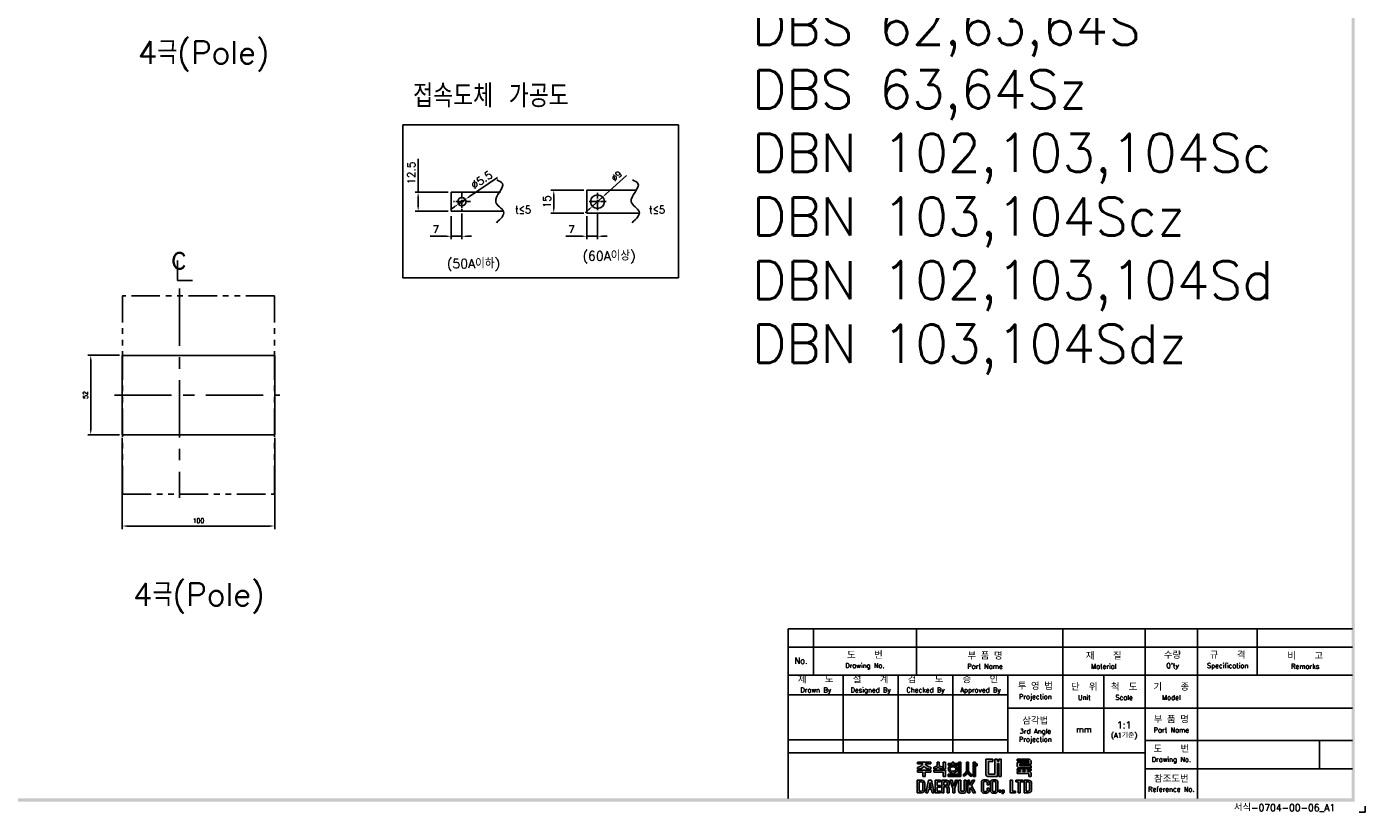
# Model space of a CAD drawing. Extents: x 2148 to 4019, y -907 to 1576.
# Tile 11 of 18: x 3142 to 4019, y 414 to 929. Entities that reach past the tile are written whole.
import ezdxf

# ---------------------------------------------------------------- set-up
doc = ezdxf.new("R2010")
doc.units = 0
doc.header["$LTSCALE"] = 3
doc.header["$MEASUREMENT"] = 0
doc.linetypes.add('CENTER', pattern=[2, 1.25, -0.25, 0.25, -0.25])
doc.linetypes.add('PHANTOM2', pattern=[1.25, 0.625, -0.125, 0.125, -0.125, 0.125, -0.125])
doc.layers.get('0').update_dxf_attribs({"linetype": 'CONTINUOUS'})
doc.layers.get('Defpoints').update_dxf_attribs({"linetype": 'CONTINUOUS'})
for name, color, linetype in [('AM_VIS', 7, 'CONTINUOUS'), ('cen', 1, 'CENTER'), ('di', 3, 'CONTINUOUS'), ('DIM', 3, 'CONTINUOUS'), ('dimtaxt', 3, 'CONTINUOUS'), ('dwg', 7, 'CONTINUOUS'), ('NOTE', 4, 'CONTINUOUS')]:
    doc.layers.add(name, color=color, linetype=linetype)
doc.styles.add('K25', font='TXT', dxfattribs={"width": 0.9, "height": 2.5, "bigfont": 'TBHAN'})
doc.styles.add('KIM', font='ROMANS.shx', dxfattribs={"height": 5, "bigfont": 'GSG1.shx'})
doc.styles.get("Standard").update_dxf_attribs({"font": 'romans.shx', "height": 3, "bigfont": 'ghs.shx'})
doc.dimstyles.get("Standard").update_dxf_attribs({"dimtxt": 0.18, "dimasz": 0.18, "dimexe": 0.18, "dimexo": 0.0625, "dimgap": 0.09, "dimtad": 0, "dimtih": 1, "dimtoh": 1, "dimdec": 4, "dimzin": 0, "dimdsep": 46, "dimtxsty": 'Standard', "dimcen": 0.09, "dimadec": 0, "dimazin": 0, "dimtfac": 1, "dimtdec": 4, "dimtofl": 0, "dimtmove": 0, "dimatfit": 3, "dimfxl": 0, "dimtolj": 1, "dimtzin": 0, "dimarcsym": 0})
doc.dimstyles.new('STANDARD$0', dxfattribs={"dimtxt": 5, "dimasz": 5, "dimexe": 1, "dimexo": 2, "dimgap": 2, "dimtad": 1, "dimdec": 4, "dimzin": 12, "dimdsep": 46, "dimtxsty": 'KIM', "dimcen": -1, "dimdle": 0.1, "dimadec": 0, "dimazin": 0, "dimtfac": 1, "dimtdec": 4, "dimtmove": 0, "dimatfit": 3, "dimfxl": 0, "dimtolj": 1, "dimtzin": 0, "dimarcsym": 0})
doc.dimstyles.new('STANDARD$3', dxfattribs={"dimtxt": 5, "dimasz": 5, "dimexe": 1, "dimexo": 2, "dimgap": 0.8, "dimtad": 1, "dimdec": 4, "dimdsep": 46, "dimtxsty": 'KIM', "dimcen": 0, "dimdle": 0.1, "dimadec": 0, "dimazin": 0, "dimtfac": 1, "dimtdec": 4, "dimtmove": 0, "dimatfit": 3, "dimfxl": 0, "dimtolj": 1, "dimtzin": 0, "dimarcsym": 0})

# ---------------------------------------------------------------- blocks, each defined once
blk = doc.blocks.new('*D28')
at = {"layer": 'Defpoints', "color": 0}
for p in [(3204.3, 713.5), (3183.49, 661.5), (3204.3, 661.5)]:
    blk.add_point(p, dxfattribs=at)
at = {"layer": 'di'}
for p, q in [((3202.3, 713.5), (3181.49, 713.5)), ((3183.49, 710.3), (3183.49, 664.7)), ((3202.3, 661.5), (3181.49, 661.5))]:
    blk.add_line(p, q, dxfattribs=at)
for points in [[(3182.96, 710.3), (3184.03, 710.3), (3183.49, 713.5)], [(3182.96, 664.7), (3184.03, 664.7), (3183.49, 661.5)]]:
    blk.add_solid(points, dxfattribs=at)
at = {"layer": 'di', "insert": (3179.99, 687.5), "char_height": 3, "attachment_point": 5, "rotation": 90}
blk.add_mtext('\\A1;52', dxfattribs=at)
blk = doc.blocks.new('*D31')
at = {"layer": 'Defpoints', "color": 0}
for p in [(3204.1, 661.5), (3304.1, 661.5), (3304.1, 601.66)]:
    blk.add_point(p, dxfattribs=at)
at = {"layer": 'di'}
for p, q in [((3204.1, 659.5), (3204.1, 599.66)), ((3304.1, 659.5), (3304.1, 599.66)), ((3207.3, 601.66), (3300.9, 601.66))]:
    blk.add_line(p, q, dxfattribs=at)
for points in [[(3207.3, 602.19), (3207.3, 601.13), (3204.1, 601.66)], [(3300.9, 602.19), (3300.9, 601.13), (3304.1, 601.66)]]:
    blk.add_solid(points, dxfattribs=at)
at = {"layer": 'di', "insert": (3254.1, 605.16), "char_height": 3, "attachment_point": 5}
blk.add_mtext('\\A1;100', dxfattribs=at)
blk = doc.blocks.new('*D51')
at = {"layer": 'Defpoints', "color": 0}
for p in [(3487.1, 821.69), (3508.78, 821.69), (3508.78, 806.69)]:
    blk.add_point(p, dxfattribs=at)
at = {"layer": 'di'}
for p, q in [((3506.78, 821.69), (3485.1, 821.69)), ((3487.1, 809.89), (3487.1, 818.49)), ((3506.78, 806.69), (3485.1, 806.69))]:
    blk.add_line(p, q, dxfattribs=at)
for points in [[(3486.56, 818.49), (3487.63, 818.49), (3487.1, 821.69)], [(3486.56, 809.89), (3487.63, 809.89), (3487.1, 806.69)]]:
    blk.add_solid(points, dxfattribs=at)
at = {"layer": 'di', "insert": (3482.6, 814.19), "char_height": 5, "attachment_point": 5, "rotation": 90, "style": 'KIM'}
blk.add_mtext('\\A1;15', dxfattribs=at)
blk = doc.blocks.new('*D52')
at = {"layer": 'Defpoints', "color": 0}
for p in [(3519.12, 817.21), (3512.44, 811.18)]:
    blk.add_point(p, dxfattribs=at)
at = {"layer": 'di'}
for p, q in [((3534.76, 831.34), (3521.49, 819.36)), ((3512.44, 811.18), (3519.12, 817.21)), ((3510.06, 809.03), (3507.69, 806.89))]:
    blk.add_line(p, q, dxfattribs=at)
for points in [[(3521.13, 819.75), (3521.85, 818.96), (3519.12, 817.21)], [(3509.71, 809.43), (3510.42, 808.64), (3512.44, 811.18)]]:
    blk.add_solid(points, dxfattribs=at)
at = {"layer": 'di', "insert": (3528.33, 830.93), "char_height": 4, "attachment_point": 5, "rotation": 42.09685}
blk.add_mtext('\\A1;∅9', dxfattribs=at)
blk = doc.blocks.new('*D53')
at = {"layer": 'Defpoints', "color": 0}
for p in [(3515.78, 808.45), (3508.78, 806.69), (3508.78, 791.52)]:
    blk.add_point(p, dxfattribs=at)
at = {"layer": 'di'}
for p, q in [((3508.78, 804.69), (3508.78, 789.52)), ((3515.78, 806.45), (3515.78, 789.52)), ((3505.58, 791.52), (3495.04, 791.52)), ((3515.78, 791.52), (3508.78, 791.52)), ((3518.98, 791.52), (3522.18, 791.52))]:
    blk.add_line(p, q, dxfattribs=at)
for points in [[(3505.58, 792.05), (3505.58, 790.98), (3508.78, 791.52)], [(3518.98, 792.05), (3518.98, 790.98), (3515.78, 791.52)]]:
    blk.add_solid(points, dxfattribs=at)
at = {"layer": 'di', "insert": (3498.71, 796.02), "char_height": 5, "attachment_point": 5, "style": 'KIM'}
blk.add_mtext('\\A1;7', dxfattribs=at)
blk = doc.blocks.new('*D54')
at = {"layer": 'Defpoints', "color": 0}
for p in [(3398.17, 820.44), (3419.86, 820.44), (3419.86, 807.94)]:
    blk.add_point(p, dxfattribs=at)
at = {"layer": 'di'}
for p, q in [((3398.17, 820.44), (3398.17, 842.17)), ((3417.86, 820.44), (3396.17, 820.44)), ((3398.17, 811.14), (3398.17, 817.24)), ((3417.86, 807.94), (3396.17, 807.94))]:
    blk.add_line(p, q, dxfattribs=at)
for points in [[(3397.64, 817.24), (3398.71, 817.24), (3398.17, 820.44)], [(3397.64, 811.14), (3398.71, 811.14), (3398.17, 807.94)]]:
    blk.add_solid(points, dxfattribs=at)
at = {"layer": 'di', "insert": (3393.67, 832.91), "char_height": 5, "attachment_point": 5, "rotation": 90, "style": 'KIM'}
blk.add_mtext('\\A1;12.5', dxfattribs=at)
blk = doc.blocks.new('*D55')
at = {"layer": 'Defpoints', "color": 0}
for p in [(3426.86, 808.45), (3419.86, 806.69), (3419.86, 791.52)]:
    blk.add_point(p, dxfattribs=at)
at = {"layer": 'di'}
for p, q in [((3419.86, 804.69), (3419.86, 789.52)), ((3426.86, 806.45), (3426.86, 789.52)), ((3416.66, 791.52), (3406.12, 791.52)), ((3426.86, 791.52), (3419.86, 791.52)), ((3430.06, 791.52), (3433.26, 791.52))]:
    blk.add_line(p, q, dxfattribs=at)
for points in [[(3416.66, 792.05), (3416.66, 790.98), (3419.86, 791.52)], [(3430.06, 792.05), (3430.06, 790.98), (3426.86, 791.52)]]:
    blk.add_solid(points, dxfattribs=at)
at = {"layer": 'di', "insert": (3409.79, 796.02), "char_height": 5, "attachment_point": 5, "style": 'KIM'}
blk.add_mtext('\\A1;7', dxfattribs=at)
blk = doc.blocks.new('*D56')
at = {"layer": 'Defpoints', "color": 0}
for p in [(3424.58, 812.65), (3429.13, 815.74)]:
    blk.add_point(p, dxfattribs=at)
at = {"layer": 'di'}
for p, q in [((3450.14, 830.01), (3431.78, 817.54)), ((3421.93, 810.85), (3419.29, 809.05)), ((3424.58, 812.65), (3429.13, 815.74))]:
    blk.add_line(p, q, dxfattribs=at)
for points in [[(3431.48, 817.98), (3432.08, 817.1), (3429.13, 815.74)], [(3421.63, 811.29), (3422.23, 810.41), (3424.58, 812.65)]]:
    blk.add_solid(points, dxfattribs=at)
at = {"layer": 'di', "insert": (3439.75, 828.4), "char_height": 5, "attachment_point": 5, "rotation": 34.1876, "style": 'KIM'}
blk.add_mtext('\\A1;∅5.5', dxfattribs=at)
blk = doc.blocks.new('도면서식 A1')
at = {"layer": 'di', "insert": (780.92, -2.61), "char_height": 2.2, "width": 38.8706, "attachment_point": 4}
blk.add_mtext('서식-0704-00-06_A1', dxfattribs=at)
blk = doc.blocks.new('대륙')
at = {"layer": 'dimtaxt'}
h = blk.add_hatch(color=256, dxfattribs=at)
edge = h.paths.add_edge_path()
edge.add_line((51.99, 12.18), (47.65, 12.18))
edge.add_line((47.65, 12.18), (47.65, 11.59))
edge.add_line((47.65, 11.59), (49.36, 11.59))
edge.add_ellipse((47.48, 11.55), major_axis=(1.89, 0.39), ratio=0.576936, start_angle=268.0794, end_angle=342.4305, ccw=False)
edge.add_line((47.64, 10.44), (47.64, 9.87))
edge.add_ellipse((47.59, 11.36), major_axis=(2.46, 0), ratio=0.608939, start_angle=-88.7913, end_angle=-24.3158)
edge.add_ellipse((52.06, 11.36), major_axis=(-2.46, 0), ratio=0.608939, start_angle=384.3158, end_angle=448.3061)
edge.add_line((51.99, 9.87), (51.99, 10.51))
edge.add_ellipse((52.11, 11.62), major_axis=(-1.91, 0.31), ratio=0.577613, start_angle=17.5125, end_angle=91.8636, ccw=False)
edge.add_line((50.24, 11.59), (51.99, 11.59))
edge.add_line((51.99, 11.59), (51.99, 12.18))
h.paths.add_polyline_path([(52, 9.48), (47.64, 9.48), (47.64, 8.87), (49.46, 8.87), (49.46, 7.49), (50.19, 7.49), (50.19, 8.88), (52, 8.88)])
edge = h.paths.add_edge_path()
edge.add_arc((55.25, 11.18), 0.45, 180, 220.7047, ccw=False)
edge.add_line((54.8, 11.18), (54.8, 12.18))
edge.add_line((54.8, 12.18), (54.06, 12.18))
edge.add_line((54.06, 12.18), (54.06, 11.18))
edge.add_arc((53.61, 11.18), 0.45, 319.2953, 360, ccw=False)
edge.add_spline(control_points=[(53.95, 10.89), (53.94, 10.88), (53.93, 10.87), (53.83, 10.76), (53.7, 10.68), (53.03, 10.51)], knot_values=[3.761053, 3.761053, 3.761053, 3.761053, 3.807132, 3.807132, 4.298097, 4.298097, 4.298097, 4.298097], degree=3, periodic=0)
edge.add_line((53.03, 10.51), (53.03, 9.85))
edge.add_spline(control_points=[(53.03, 9.85), (53.05, 9.85), (53.06, 9.85), (53.74, 9.96), (53.94, 10.08), (54.15, 10.22), (54.2, 10.3), (54.43, 10.6)], knot_values=[3.495949, 3.495949, 3.495949, 3.495949, 3.524444, 3.524444, 4.06832, 4.06832, 4.379503, 4.379503, 4.379503, 4.379503], degree=3, periodic=0)
edge.add_spline(control_points=[(54.43, 10.6), (54.65, 10.3), (54.71, 10.22), (54.92, 10.08), (55.12, 9.96), (55.75, 9.88), (55.78, 9.87), (55.8, 9.86)], knot_values=[3.495949, 3.495949, 3.495949, 3.495949, 3.807132, 3.807132, 4.351008, 4.351008, 4.402945, 4.402945, 4.402945, 4.402945], degree=3, periodic=0)
edge.add_line((55.8, 9.86), (55.8, 10.59))
edge.add_spline(control_points=[(55.8, 10.59), (55.78, 10.59), (55.76, 10.6), (55.19, 10.66), (55.03, 10.75), (54.92, 10.87), (54.91, 10.88), (54.91, 10.89)], knot_values=[3.761053, 3.761053, 3.761053, 3.761053, 3.81299, 3.81299, 4.356866, 4.356866, 4.402945, 4.402945, 4.402945, 4.402945], degree=3, periodic=0)
h.paths.add_polyline_path([(56.82, 9.48), (53.03, 9.48), (53.03, 8.87), (56.1, 8.87), (56.1, 7.49), (56.82, 7.49)])
h.paths.add_polyline_path([(56.82, 12.19), (56.1, 12.19), (56.1, 9.87), (56.82, 9.87)])
h.paths.add_polyline_path([(60.76, 11.76), (59.58, 11.76), (59.58, 12.19), (59.05, 12.19), (59.05, 11.76), (57.74, 11.76), (57.74, 11.21), (60.76, 11.21)])
edge = h.paths.add_edge_path()
edge.add_ellipse((59.26, 9.92), major_axis=(-1.56, 0), ratio=0.830145, start_angle=101.7462, end_angle=265.4383)
edge.add_line((59.38, 11.21), (59.13, 11.21))
edge.add_ellipse((59.26, 9.92), major_axis=(1.56, 0), ratio=0.830145, start_angle=94.5617, end_angle=259.6787)
edge.add_line((58.98, 8.65), (58.98, 8.2))
edge.add_line((58.98, 8.2), (59.58, 8.2))
edge.add_line((59.58, 8.2), (59.58, 8.65))
edge = h.paths.add_edge_path(flags=16)
edge.add_spline(control_points=[(60.26, 9.92), (60.26, 10.03), (60.22, 10.15), (60.06, 10.37), (59.93, 10.48), (59.59, 10.63), (59.39, 10.66), (58.99, 10.64), (58.8, 10.59), (58.5, 10.41), (58.39, 10.3), (58.27, 10.07), (58.25, 9.96), (58.28, 9.73), (58.34, 9.62), (58.54, 9.4), (58.69, 9.3), (59.06, 9.19), (59.26, 9.17), (59.65, 9.23), (59.83, 9.31), (60.09, 9.5), (60.18, 9.62), (60.25, 9.8), (60.26, 9.86), (60.26, 9.92)], knot_values=[0, 0, 0, 0, 0.543876, 0.543876, 1.087752, 1.087752, 1.631628, 1.631628, 2.175504, 2.175504, 2.71938, 2.71938, 3.263256, 3.263256, 3.807132, 3.807132, 4.351008, 4.351008, 4.894884, 4.894884, 5.43876, 5.43876, 5.982636, 5.982636, 6.283185, 6.283185, 6.283185, 6.283185], degree=3, periodic=0)
for points in [[(61.83, 12.19), (61.11, 12.19), (61.11, 8.2), (57.74, 8.2), (57.74, 7.47), (61.11, 7.47), (61.83, 7.47)], [(70.89, 12.38), (72.38, 12.38), (72.38, 13.12), (70.01, 13.12), (70.01, 8), (70.53, 7.49), (73.84, 7.49), (73.84, 11.66), (74.29, 11.66), (74.29, 7.49), (75.14, 7.49), (75.14, 13.12), (74.29, 13.12), (74.29, 12.42), (73.84, 12.42), (73.84, 13.12), (73.01, 13.12), (73.01, 8.23), (70.89, 8.23)]]:
    blk.add_hatch(color=256, dxfattribs=at).paths.add_polyline_path(points)
h = blk.add_hatch(color=256, dxfattribs=at)
edge = h.paths.add_edge_path()
edge.add_line((64.41, 12.18), (63.7, 12.18))
edge.add_line((63.7, 12.18), (63.7, 9.23))
edge.add_ellipse((62.86, 9.12), major_axis=(0.66, 0.841), ratio=0.672815, start_angle=218.7862, end_angle=304.0863, ccw=False)
edge.add_line((62.7, 8.19), (62.7, 7.51))
edge.add_ellipse((63.11, 8.54), major_axis=(0.964, 0.919), ratio=0.540942, start_angle=220.7961, end_angle=301.7505)
edge.add_ellipse((64.93, 8.53), major_axis=(-0.866, 0.919), ratio=0.569913, start_angle=58.7442, end_angle=145.288)
edge.add_line((65.35, 7.49), (65.35, 8.17))
edge.add_ellipse((65.18, 9.26), major_axis=(-0.67, 1.07), ratio=0.576723, start_angle=74.3826, end_angle=142.9847, ccw=False)
edge.add_line((64.41, 9.18), (64.41, 12.18))
h.paths.add_polyline_path([(66.65, 10.99), (67.26, 10.99), (67.26, 11.63), (66.64, 11.63), (66.64, 12.18), (65.92, 12.18), (65.92, 7.49), (66.65, 7.49)])
h = blk.add_hatch(color=256, dxfattribs=at)
h.paths.add_polyline_path([(84.17, 12.56), (84.17, 11.99), (80.38, 11.99), (80.38, 10.74), (80.81, 10.32), (84.92, 10.32), (84.92, 10.92), (81.19, 10.92), (81.19, 11.44), (84.92, 11.44), (84.92, 12.6), (84.39, 13.12), (80.36, 13.12), (80.36, 12.56)])
h.paths.add_polyline_path([(83.7, 9.41), (84.92, 9.41), (84.92, 9.97), (80.36, 9.97), (80.36, 9.41), (81.48, 9.41), (81.48, 9.04), (80.35, 9.04), (80.35, 8.42), (84.18, 8.42), (84.18, 7.49), (84.92, 7.49), (84.92, 8.64), (84.52, 9.04), (83.7, 9.04)])
h.paths.add_polyline_path([(83, 9.41), (82.23, 9.41), (82.23, 9.04), (83, 9.04)], flags=17)
h = blk.add_hatch(color=256, dxfattribs=at)
h.paths.add_polyline_path([(47.58, 6.25), (47.58, 2.12), (49.06, 2.12, 0.414214), (50.06, 3.12), (50.06, 5.25, 0.414214), (49.06, 6.25)])
h.paths.add_polyline_path([(48.9, 5.73, -0.414214), (49.4, 5.23), (49.4, 3.16, -0.414214), (48.9, 2.66), (48.23, 2.66), (48.23, 5.73)], flags=16)
h.paths.add_polyline_path([(50.42, 2.11), (51.1, 2.11), (51.31, 3.17), (52.21, 3.17), (52.42, 2.11), (53.1, 2.11), (52.25, 6.23), (51.27, 6.23)])
h.paths.add_polyline_path([(51.77, 5.49), (52.09, 3.74), (51.43, 3.74)], flags=16)
h.paths.add_polyline_path([(53.4, 2.11), (55.25, 2.11), (55.25, 2.66), (54.07, 2.66), (54.07, 3.99), (55.15, 3.99), (55.15, 4.52), (54.06, 4.52), (54.06, 5.7), (55.21, 5.7), (55.21, 6.25), (53.4, 6.25)])
h.paths.add_polyline_path([(55.67, 2.12), (56.33, 2.12), (56.33, 4.05), (56.93, 4.05, -0.414214), (57.33, 3.65), (57.33, 2.12), (58.02, 2.12), (58.02, 3.65, 0.276846), (57.45, 4.24, 0.25864), (58.02, 4.77), (58.02, 5.43, 0.414214), (57.22, 6.23), (55.67, 6.23)])
h.paths.add_polyline_path([(56.33, 5.71), (57.04, 5.71, -0.414214), (57.34, 5.41), (57.34, 4.86, -0.414214), (57.04, 4.56), (56.33, 4.56)], flags=16)
h.paths.add_polyline_path([(59.2, 3.57), (59.2, 2.11), (59.85, 2.11), (59.85, 3.58), (60.8, 6.24), (60.13, 6.24), (59.53, 4.27), (58.97, 6.24), (58.28, 6.24)])
h.paths.add_polyline_path([(61.13, 2.78, 0.414214), (61.88, 2.03), (62.85, 2.03, 0.414214), (63.6, 2.78), (63.6, 6.24), (62.93, 6.24), (62.93, 2.84, -0.414214), (62.68, 2.59), (62.07, 2.59, -0.414214), (61.82, 2.84), (61.82, 6.24), (61.13, 6.24)])
h.paths.add_polyline_path([(64.11, 2.12), (64.77, 2.12), (64.77, 3.42), (64.98, 3.87), (65.9, 2.12), (66.68, 2.12), (65.38, 4.46), (66.48, 6.23), (65.69, 6.23), (64.76, 4.66), (64.76, 6.23), (64.11, 6.23)])
h.paths.add_polyline_path([(68.62, 2.84, 0.414214), (69.42, 2.04), (70.32, 2.04, 0.414214), (71.12, 2.84), (71.12, 3.62), (70.47, 3.62), (70.47, 2.85, -0.414214), (70.17, 2.55), (69.58, 2.55, -0.414214), (69.28, 2.85), (69.28, 5.49, -0.414214), (69.58, 5.79), (70.16, 5.79, -0.414214), (70.46, 5.49), (70.46, 4.76), (71.12, 4.76), (71.12, 5.52, 0.414214), (70.32, 6.32), (69.42, 6.32, 0.414214), (68.62, 5.52)])
h.paths.add_polyline_path([(71.57, 2.84, 0.414214), (72.37, 2.04), (73.25, 2.04, 0.414214), (74.05, 2.84), (74.05, 5.52, 0.414214), (73.25, 6.32), (72.37, 6.32, 0.414214), (71.57, 5.52)])
h.paths.add_polyline_path([(72.23, 5.5, -0.414214), (72.53, 5.8), (73.09, 5.8, -0.414214), (73.39, 5.5), (73.39, 2.85, -0.414214), (73.09, 2.55), (72.53, 2.55, -0.414214), (72.23, 2.85)], flags=16)
h.paths.add_polyline_path([(74.42, 2.34), (75.05, 2.34), (75.05, 2.98), (74.42, 2.98)])
h.paths.add_polyline_path([(75.76, 2.34, -0.316213), (75.39, 2.07), (75.39, 1.77, 0.409412), (76.08, 2.47), (76.08, 2.98), (75.39, 2.98), (75.39, 2.34)])
h.paths.add_polyline_path([(78.08, 2.12), (79.79, 2.12), (79.79, 2.67), (78.75, 2.67), (78.75, 6.24), (78.08, 6.24)])
h.paths.add_polyline_path([(80.68, 2.12), (81.35, 2.12), (81.35, 5.7), (82.27, 5.7), (82.27, 6.24), (79.92, 6.24), (79.92, 5.7), (80.68, 5.7)])
h.paths.add_polyline_path([(82.59, 2.13), (84.07, 2.13, 0.414214), (85.07, 3.13), (85.07, 5.24, 0.414214), (84.07, 6.24), (82.59, 6.24)])
h.paths.add_polyline_path([(83.24, 5.73), (83.9, 5.73, -0.414214), (84.4, 5.23), (84.4, 3.15, -0.414214), (83.9, 2.65), (83.24, 2.65)], flags=16)
for p, q in [((47.64, 10.44), (47.64, 9.87)), ((47.64, 9.48), (52, 9.48)), ((47.64, 8.87), (47.64, 9.48)), ((49.46, 8.87), (47.64, 8.87)), ((47.65, 12.18), (51.99, 12.18)), ((47.65, 12.18), (47.65, 11.59)), ((47.65, 11.59), (49.36, 11.59)), ((49.46, 7.49), (49.46, 8.87)), ((50.19, 8.88), (50.19, 7.49)), ((52, 8.88), (50.19, 8.88)), ((51.99, 11.59), (50.24, 11.59)), ((51.99, 12.18), (51.99, 11.59)), ((51.99, 10.51), (51.99, 9.87)), ((52, 9.48), (52, 8.88)), ((53.03, 9.85), (53.03, 10.51)), ((53.03, 9.48), (56.82, 9.48)), ((53.03, 8.87), (53.03, 9.48)), ((56.1, 8.87), (53.03, 8.87)), ((54.06, 12.18), (54.8, 12.18)), ((54.06, 12.18), (54.06, 11.18)), ((54.8, 12.18), (54.8, 11.18)), ((55.8, 9.86), (55.8, 10.59)), ((56.82, 12.19), (56.1, 12.19)), ((56.1, 12.19), (56.1, 9.87)), ((56.82, 9.87), (56.1, 9.87)), ((56.1, 7.49), (56.1, 8.87)), ((56.82, 12.19), (56.82, 9.87)), ((56.82, 9.48), (56.82, 7.49)), ((57.74, 11.76), (59.05, 11.76)), ((57.74, 11.21), (57.74, 11.76)), ((60.76, 11.21), (57.74, 11.21)), ((59.05, 11.76), (59.05, 12.19)), ((59.05, 12.19), (59.58, 12.19)), ((59.58, 12.19), (59.58, 11.76)), ((59.58, 11.76), (60.76, 11.76)), ((60.76, 11.76), (60.76, 11.21)), ((61.11, 12.19), (61.11, 8.2)), ((61.83, 12.19), (61.11, 12.19)), ((61.83, 7.47), (61.83, 12.19)), ((63.7, 12.18), (64.41, 12.18)), ((63.7, 12.18), (63.7, 9.23)), ((64.41, 12.18), (64.41, 9.18)), ((65.92, 7.49), (65.92, 12.18)), ((65.92, 12.18), (66.64, 12.18)), ((66.64, 12.18), (66.64, 11.63)), ((66.64, 11.63), (67.26, 11.63)), ((66.65, 10.99), (66.65, 7.49)), ((67.26, 10.99), (66.65, 10.99)), ((67.26, 11.63), (67.26, 10.99)), ((70.01, 13.12), (70.01, 8)), ((70.01, 13.12), (72.38, 13.12)), ((70.89, 12.38), (70.89, 8.23)), ((70.89, 12.38), (72.38, 12.38)), ((72.38, 13.12), (72.38, 12.38)), ((73.01, 13.12), (73.01, 8.23)), ((73.01, 13.12), (73.84, 13.12)), ((73.84, 13.12), (73.84, 12.42)), ((73.84, 12.42), (74.29, 12.42)), ((73.84, 11.66), (73.84, 7.49)), ((73.84, 11.66), (74.29, 11.66)), ((74.29, 13.12), (75.14, 13.12)), ((74.29, 13.12), (74.29, 12.42)), ((74.29, 11.66), (74.29, 7.49)), ((75.14, 13.12), (75.14, 7.49)), ((80.35, 9.04), (81.48, 9.04)), ((80.35, 9.04), (80.35, 8.42)), ((80.36, 13.12), (84.39, 13.12)), ((80.36, 12.56), (80.36, 13.12)), ((80.36, 12.56), (84.17, 12.56)), ((80.36, 9.97), (84.92, 9.97)), ((80.36, 9.97), (80.36, 9.41)), ((80.36, 9.41), (81.48, 9.41)), ((80.38, 11.99), (84.17, 11.99)), ((80.38, 11.99), (80.38, 10.74)), ((80.81, 10.32), (80.38, 10.74)), ((80.81, 10.32), (84.92, 10.32)), ((81.19, 11.44), (84.92, 11.44)), ((81.19, 11.44), (81.19, 10.92)), ((81.19, 10.92), (84.92, 10.92)), ((81.48, 9.41), (81.48, 9.04)), ((82.23, 9.41), (83, 9.41)), ((82.23, 9.41), (82.23, 9.04)), ((82.23, 9.04), (83, 9.04)), ((83, 9.41), (83, 9.04)), ((83.7, 9.41), (84.92, 9.41)), ((83.7, 9.41), (83.7, 9.04)), ((83.7, 9.04), (84.52, 9.04)), ((84.17, 12.56), (84.17, 11.99)), ((84.92, 12.6), (84.39, 13.12)), ((84.92, 8.64), (84.52, 9.04)), ((84.92, 12.6), (84.92, 11.44)), ((84.92, 10.92), (84.92, 10.32)), ((84.92, 9.97), (84.92, 9.41)), ((47.58, 6.25), (47.58, 2.12)), ((47.58, 6.25), (49.06, 6.25)), ((48.23, 5.73), (48.23, 2.66)), ((48.9, 5.73), (48.23, 5.73)), ((49.4, 3.16), (49.4, 5.23)), ((50.19, 7.49), (49.46, 7.49)), ((50.06, 5.25), (50.06, 3.12)), ((51.27, 6.23), (50.42, 2.11)), ((52.25, 6.23), (51.27, 6.23)), ((51.77, 5.49), (51.43, 3.74)), ((52.09, 3.74), (51.77, 5.49)), ((53.1, 2.11), (52.25, 6.23)), ((55.21, 6.25), (53.4, 6.25)), ((53.4, 6.25), (53.4, 2.11)), ((54.06, 5.7), (55.21, 5.7)), ((54.06, 4.52), (54.06, 5.7)), ((55.15, 4.52), (54.06, 4.52)), ((55.15, 3.99), (55.15, 4.52)), ((55.21, 5.7), (55.21, 6.25)), ((55.67, 6.23), (55.67, 2.12)), ((57.22, 6.23), (55.67, 6.23)), ((56.82, 7.49), (56.1, 7.49)), ((56.33, 5.71), (56.33, 4.56)), ((57.04, 5.71), (56.33, 5.71)), ((56.33, 4.56), (57.04, 4.56)), ((57.34, 4.86), (57.34, 5.41)), ((57.74, 8.2), (61.11, 8.2)), ((57.74, 7.47), (57.74, 8.2)), ((61.11, 7.47), (57.74, 7.47)), ((58.02, 4.77), (58.02, 5.43)), ((58.97, 6.24), (58.28, 6.24)), ((58.28, 6.24), (59.2, 3.57)), ((59.53, 4.27), (58.97, 6.24)), ((58.98, 8.2), (58.98, 8.65)), ((60.13, 6.24), (59.53, 4.27)), ((59.58, 8.65), (59.58, 8.2)), ((59.85, 3.58), (60.8, 6.24)), ((60.8, 6.24), (60.13, 6.24)), ((61.11, 7.47), (61.83, 7.47)), ((61.13, 6.24), (61.13, 2.78)), ((61.82, 6.24), (61.13, 6.24)), ((61.82, 2.84), (61.82, 6.24)), ((62.7, 7.51), (62.7, 8.19)), ((62.93, 2.84), (62.93, 6.24)), ((62.93, 6.24), (63.6, 6.24)), ((63.6, 6.24), (63.6, 2.78)), ((64.11, 2.12), (64.11, 6.23)), ((64.11, 6.23), (64.76, 6.23)), ((64.76, 4.66), (65.69, 6.23)), ((64.76, 6.23), (64.76, 4.66)), ((65.35, 7.49), (65.35, 8.17)), ((66.48, 6.23), (65.38, 4.46)), ((65.38, 4.46), (66.68, 2.12)), ((65.69, 6.23), (66.48, 6.23)), ((66.65, 7.49), (65.92, 7.49)), ((68.62, 2.84), (68.62, 5.52)), ((69.28, 5.49), (69.28, 2.85)), ((70.32, 6.32), (69.42, 6.32)), ((70.16, 5.79), (69.58, 5.79)), ((70.53, 7.49), (70.01, 8)), ((70.46, 4.76), (70.46, 5.49)), ((71.12, 4.76), (70.46, 4.76)), ((73.84, 7.49), (70.53, 7.49)), ((73.01, 8.23), (70.89, 8.23)), ((71.12, 5.52), (71.12, 4.76)), ((71.57, 2.84), (71.57, 5.52)), ((72.23, 5.5), (72.23, 2.85)), ((73.25, 6.32), (72.37, 6.32)), ((73.09, 5.8), (72.53, 5.8)), ((73.39, 2.85), (73.39, 5.5)), ((74.05, 5.52), (74.05, 2.84)), ((75.14, 7.49), (74.29, 7.49)), ((78.08, 6.24), (78.08, 2.12)), ((78.75, 6.24), (78.08, 6.24)), ((78.75, 2.67), (78.75, 6.24)), ((82.27, 6.24), (79.92, 6.24)), ((79.92, 6.24), (79.92, 5.7)), ((79.92, 5.7), (80.68, 5.7)), ((80.35, 8.42), (84.18, 8.42)), ((80.68, 5.7), (80.68, 2.12)), ((81.35, 2.12), (81.35, 5.7)), ((81.35, 5.7), (82.27, 5.7)), ((82.27, 5.7), (82.27, 6.24)), ((82.59, 6.24), (82.59, 2.13)), ((84.07, 6.24), (82.59, 6.24)), ((83.24, 2.65), (83.24, 5.73)), ((83.24, 5.73), (83.9, 5.73)), ((84.18, 8.42), (84.18, 7.49)), ((84.92, 7.49), (84.18, 7.49)), ((84.4, 3.15), (84.4, 5.23)), ((84.92, 8.64), (84.92, 7.49)), ((85.07, 3.13), (85.07, 5.24)), ((47.58, 2.12), (49.06, 2.12)), ((48.23, 2.66), (48.9, 2.66)), ((50.42, 2.11), (51.1, 2.11)), ((51.1, 2.11), (51.31, 3.17)), ((51.31, 3.17), (52.21, 3.17)), ((51.43, 3.74), (52.09, 3.74)), ((52.21, 3.17), (52.42, 2.11)), ((52.42, 2.11), (53.1, 2.11)), ((53.4, 2.11), (55.25, 2.11)), ((54.07, 3.99), (55.15, 3.99)), ((54.07, 2.66), (54.07, 3.99)), ((55.25, 2.66), (54.07, 2.66)), ((55.25, 2.11), (55.25, 2.66)), ((55.67, 2.12), (56.33, 2.12)), ((56.33, 2.12), (56.33, 4.05)), ((56.33, 4.05), (56.93, 4.05)), ((57.33, 3.65), (57.33, 2.12)), ((57.33, 2.12), (58.02, 2.12)), ((58.02, 2.12), (58.02, 3.65)), ((59.2, 3.57), (59.2, 2.11)), ((59.2, 2.11), (59.85, 2.11)), ((59.85, 2.11), (59.85, 3.58)), ((62.85, 2.03), (61.88, 2.03)), ((62.68, 2.59), (62.07, 2.59)), ((64.77, 2.12), (64.11, 2.12)), ((64.98, 3.87), (64.77, 3.42)), ((64.77, 3.42), (64.77, 2.12)), ((65.9, 2.12), (64.98, 3.87)), ((66.68, 2.12), (65.9, 2.12)), ((70.32, 2.04), (69.42, 2.04)), ((70.17, 2.55), (69.58, 2.55)), ((70.47, 3.62), (70.47, 2.85)), ((71.12, 3.62), (70.47, 3.62)), ((71.12, 2.84), (71.12, 3.62)), ((73.25, 2.04), (72.37, 2.04)), ((73.09, 2.55), (72.53, 2.55)), ((74.42, 2.98), (74.42, 2.34)), ((75.05, 2.98), (74.42, 2.98)), ((75.05, 2.34), (74.42, 2.34)), ((75.05, 2.98), (75.05, 2.34)), ((75.39, 2.98), (75.39, 2.34)), ((76.08, 2.98), (75.39, 2.98)), ((75.76, 2.34), (75.39, 2.34)), ((75.39, 2.07), (75.39, 1.77)), ((76.08, 2.98), (76.08, 2.47)), ((78.08, 2.12), (79.79, 2.12)), ((79.79, 2.67), (78.75, 2.67)), ((79.79, 2.12), (79.79, 2.67)), ((80.68, 2.12), (81.35, 2.12)), ((82.59, 2.13), (84.07, 2.13)), ((83.9, 2.65), (83.24, 2.65))]:
    blk.add_line(p, q, dxfattribs=at)
for centre, radius, start, end in [((53.61, 11.18), 0.45, 319.2953, 360), ((55.25, 11.18), 0.45, 180, 220.7047), ((48.9, 5.23), 0.5, 0, 90), ((49.06, 5.25), 1, 0, 90), ((57.22, 4.85), 0.8, 270, 270), ((57.04, 5.41), 0.3, 0, 90), ((57.04, 4.86), 0.3, 270, 0), ((57.22, 5.43), 0.8, 0, 90), ((57.26, 5.02), 0.8, 283.6828, 341.6876), ((69.42, 5.52), 0.8, 90, 180), ((69.58, 5.49), 0.3, 90, 180), ((70.16, 5.49), 0.3, 0, 90), ((70.32, 5.52), 0.8, 0, 90), ((72.37, 5.52), 0.8, 90, 180), ((72.53, 5.5), 0.3, 90, 180), ((73.09, 5.5), 0.3, 0, 90), ((73.25, 5.52), 0.8, 0, 90), ((83.9, 5.23), 0.5, 0, 90), ((84.07, 5.24), 1, 0, 90), ((48.9, 3.16), 0.5, 270, 0), ((49.06, 3.12), 1, 270, 0), ((56.93, 3.65), 0.4, 0, 90), ((57.24, 3.47), 0.8, 12.921, 74.819), ((61.88, 2.78), 0.75, 180, 270), ((62.07, 2.84), 0.25, 180, 270), ((62.68, 2.84), 0.25, 270, 0), ((62.85, 2.78), 0.75, 270, 0), ((69.42, 2.84), 0.8, 180, 270), ((69.58, 2.85), 0.3, 180, 270), ((70.17, 2.85), 0.3, 270, 0), ((70.32, 2.84), 0.8, 270, 0), ((72.37, 2.84), 0.8, 180, 270), ((72.53, 2.85), 0.3, 180, 270), ((73.09, 2.85), 0.3, 270, 0), ((73.25, 2.84), 0.8, 270, 0), ((75.38, 2.47), 0.7, 270.9408, 0), ((75.38, 2.47), 0.4, 271.6466, 341.8371), ((83.9, 3.15), 0.5, 270, 0), ((84.07, 3.13), 1, 270, 0)]:
    blk.add_arc(centre, radius, start, end, dxfattribs=at)
for centre, major_axis, ratio, start_param, end_param in [((47.48, 11.55), (1.89, 0.39), 0.576936, 4.678869, 5.97654), ((47.59, 11.36), (-2.46, 0), 0.608939, 1.591893, 2.717202), ((59.26, 9.92), (1.56, 0), 0.830145, 1.650413, 4.532248), ((59.26, 9.92), (-1.56, 0), 0.830145, 1.775806, 4.632772), ((62.86, 9.12), (0.66, 0.841), 0.672815, 3.81854, 5.307307), ((63.11, 8.54), (0.964, 0.919), 0.540942, 3.853619, 5.26654)]:
    blk.add_ellipse(centre, major_axis=major_axis, ratio=ratio, start_param=start_param, end_param=end_param, dxfattribs=at)
at = {"layer": 'dimtaxt', "extrusion": (0, 0, -1)}
for centre, major_axis, ratio, start_param, end_param in [((52.06, 11.36), (-2.46, 0), 0.608939, -1.541231, -0.42439), ((52.11, 11.62), (-1.91, 0.31), 0.577613, 4.679864, 5.977535), ((65.18, 9.26), (-0.67, 1.07), 0.576723, 3.787632, 4.984965), ((64.93, 8.53), (-0.866, 0.919), 0.569913, 3.747431, 5.257905)]:
    blk.add_ellipse(centre, major_axis=major_axis, ratio=ratio, start_param=start_param, end_param=end_param, dxfattribs=at)
at = {"layer": 'dimtaxt'}
for points, knots in [([(53.95, 10.89), (53.94, 10.88), (53.93, 10.87), (53.83, 10.76), (53.7, 10.68), (53.03, 10.51)], [3.7610527, 3.7610527, 3.7610527, 3.7610527, 3.8071317, 3.8071317, 4.2980967, 4.2980967, 4.2980967, 4.2980967]), ([(54.43, 10.6), (54.2, 10.3), (54.15, 10.22), (53.94, 10.08), (53.74, 9.96), (53.06, 9.85), (53.05, 9.85), (53.03, 9.85)], [3.4959493, 3.4959493, 3.4959493, 3.4959493, 3.8071317, 3.8071317, 4.3510077, 4.3510077, 4.3795026, 4.3795026, 4.3795026, 4.3795026]), ([(54.43, 10.6), (54.65, 10.3), (54.71, 10.22), (54.92, 10.08), (55.12, 9.96), (55.75, 9.88), (55.78, 9.87), (55.8, 9.86)], [3.4959493, 3.4959493, 3.4959493, 3.4959493, 3.8071317, 3.8071317, 4.3510077, 4.3510077, 4.4029453, 4.4029453, 4.4029453, 4.4029453]), ([(54.91, 10.89), (54.91, 10.88), (54.92, 10.87), (55.03, 10.75), (55.19, 10.66), (55.76, 10.6), (55.78, 10.59), (55.8, 10.59)], [3.7610527, 3.7610527, 3.7610527, 3.7610527, 3.8071317, 3.8071317, 4.3510077, 4.3510077, 4.4029453, 4.4029453, 4.4029453, 4.4029453]), ([(60.26, 9.92), (60.26, 10.03), (60.22, 10.15), (60.06, 10.37), (59.93, 10.48), (59.59, 10.63), (59.39, 10.66), (58.99, 10.64), (58.8, 10.59), (58.5, 10.41), (58.39, 10.3), (58.27, 10.07), (58.25, 9.96), (58.28, 9.73), (58.34, 9.62), (58.54, 9.4), (58.69, 9.3), (59.06, 9.19), (59.26, 9.17), (59.65, 9.23), (59.83, 9.31), (60.09, 9.5), (60.18, 9.62), (60.25, 9.8), (60.26, 9.86), (60.26, 9.92)], [0, 0, 0, 0, 0.543876, 0.543876, 1.087752, 1.087752, 1.631628, 1.631628, 2.175504, 2.175504, 2.71938, 2.71938, 3.263256, 3.263256, 3.807132, 3.807132, 4.351008, 4.351008, 4.894884, 4.894884, 5.43876, 5.43876, 5.982636, 5.982636, 6.283185, 6.283185, 6.283185, 6.283185])]:
    blk.add_open_spline(points, degree=3, knots=knots, dxfattribs=at)

msp = doc.modelspace()

# ---------------------------------------------------------------- linework, layer by layer
for p, q in [((3419.855, 820.444), (3419.855, 807.944)), ((3419.855, 820.444), (3452.257, 820.444)), ((3508.778, 821.694), (3541.18, 821.694)), ((3508.778, 821.694), (3508.778, 806.694)), ((3419.855, 807.944), (3454.327, 807.944)), ((3508.778, 806.694), (3543.25, 806.694)), ((3204.099, 713.498), (3304.099, 713.498)), ((3204.099, 661.498), (3304.099, 661.498))]:
    msp.add_line(p, q)
for centre, radius in [((3426.855, 814.194), 2.75), ((3515.778, 814.194), 4.5)]:
    msp.add_circle(centre, radius)
at = {"layer": 'AM_VIS'}
for p, q in [((3204.099, 713.498), (3204.099, 661.498)), ((3304.099, 713.498), (3304.099, 661.498))]:
    msp.add_line(p, q, dxfattribs=at)
at = {"layer": 'cen'}
for p, q in [((3426.855, 819.934), (3426.855, 808.454)), ((3515.778, 819.934), (3515.778, 808.454)), ((3432.595, 814.194), (3421.115, 814.194)), ((3521.518, 814.194), (3510.038, 814.194))]:
    msp.add_line(p, q, dxfattribs=at)
at = {"layer": 'cen', "ltscale": 10}
for p, q in [((3241.611, 757.202), (3241.611, 620.126)), ((3199.029, 687.498), (3307.484, 687.498))]:
    msp.add_line(p, q, dxfattribs=at)
at = {"layer": 'di', "linetype": 'PHANTOM2', "ltscale": 10}
for p, q in [((3204.299, 622.498), (3204.299, 752.498)), ((3303.899, 752.498), (3204.299, 752.498)), ((3303.899, 622.498), (3303.899, 752.498)), ((3204.299, 622.498), (3303.899, 622.498))]:
    msp.add_line(p, q, dxfattribs=at)
at = {"layer": 'di'}
for p in [(4015.183, 414.122), (4019.183, 418.122)]:
    msp.add_line(p, (4019.183, 414.122), dxfattribs=at)
msp.add_lwpolyline([(3388.083, 864.445), (3568.808, 864.445), (3568.808, 764.357), (3388.083, 764.357)], close=True, dxfattribs=at)
for points in [[(3449.858, 828.416), (3453.39, 826.181), (3449.015, 814.106), (3454.211, 807.647), (3449.514, 800.401)], [(3538.781, 828.416), (3542.313, 826.181), (3537.938, 814.106), (3543.134, 807.647), (3538.437, 800.401)]]:
    msp.add_spline(points, degree=3, dxfattribs=at)
at = {"layer": 'dimtaxt'}
for p, q in [((4010.854, 534.33), (3640.854, 534.33)), ((3640.854, 534.33), (3640.854, 423.122)), ((3657.299, 504.29), (3657.299, 534.29)), ((3724.854, 504.33), (3724.854, 534.33)), ((3820.854, 504.33), (3820.854, 534.33)), ((3874.854, 504.33), (3874.854, 534.33)), ((3909.237, 504.33), (3909.237, 534.33)), ((3948.319, 504.33), (3948.319, 534.33)), ((4010.854, 522.33), (3640.854, 522.33)), ((3676.854, 453.084), (3676.854, 503.997)), ((3712.854, 453.084), (3712.854, 503.997)), ((3748.854, 453.084), (3748.854, 503.997)), ((3784.854, 453.084), (3784.854, 503.997)), ((3820.854, 453.084), (3820.854, 503.997)), ((3847.854, 453.084), (3847.854, 503.997)), ((3874.854, 423.048), (3874.854, 503.997)), ((3909.237, 423.048), (3909.237, 503.997)), ((3784.854, 490.947), (3640.937, 490.947)), ((4010.854, 482.272), (3784.854, 482.272)), ((3784.854, 461.534), (3640.982, 461.534)), ((4010.854, 461.056), (3874.854, 461.056)), ((3989.237, 442.578), (3989.237, 461.056)), ((3874.854, 453.084), (3640.854, 453.084)), ((4010.854, 442.578), (3874.854, 442.578))]:
    msp.add_line(p, q, dxfattribs=at)
at = {"layer": 'dwg'}
msp.add_line((4010.854, 503.997), (3640.854, 503.997), dxfattribs=at)
for points in [[(4012.183, 1569.122), (4010.183, 1567.122), (4012.183, 421.122), (4010.183, 423.122)], [(3641.183, 504.297), (3641.183, 503.697), (4010.354, 504.297), (4010.354, 503.697)], [(4012.183, 421.122), (4010.183, 423.122), (2380.183, 421.122), (2382.183, 423.122)]]:
    msp.add_trace(points, dxfattribs=at)
at = {"layer": 'NOTE'}
for p, q in [((3240.333, 775.633), (3240.333, 762.594)), ((3240.333, 762.594), (3250.246, 762.594))]:
    msp.add_line(p, q, dxfattribs=at)

# ---------------------------------------------------------------- block references
at = {"layer": 'di', "xscale": 2, "yscale": 2, "zscale": 2}
msp.add_blockref('대륙', (3630.285, 422.625), dxfattribs=at)
at = {"layer": 'dwg', "xscale": 2, "yscale": 2, "zscale": 2}
msp.add_blockref('도면서식 A1', (2371.183, 422.122), dxfattribs=at)

# ---------------------------------------------------------------- texts
at = {"layer": 'di', "style": 'KIM', "width": 0.9}
for p in [(3461.75, 806.483), (3549.574, 806.483)]:
    msp.add_text('t≤5', height=5, dxfattribs=at).set_placement(p)
at = {"layer": 'di'}
for s, insert, char_height, width, attachment_point in [('{\\Fromans,hgs|c129;4극(Pole)}', (3214.319, 919.417), 15, 116.39597, 1), ('{\\Fromans,hgs|c129;접속도체 가공도}', (3394.86, 891.008), 15, 163.85897, 1), ('(60A이상)', (3505.934, 781.66), 6, 172.11276, 1), ('(50A이하)', (3417.011, 776.592), 6, 172.11276, 1), ('{\\Fromans,hgs|c129;4극(Pole)}', (3211.177, 564.284), 15, 116.39597, 1), ('{\\H1.1x;도    번\\P\\H0.72727x;Drawing No.}', (3691.077, 513.396), 4, 67.55507, 5), ('{\\H1.1x;부 품 명\\P\\H0.72727x;Part Name}', (3769.854, 513.33), 4, 90, 5), ('{\\H1.1x;재    질\\P\\H0.72727x;Material}', (3847.697, 513.33), 4, 55.08198, 5), ("{\\H1.1x;수량\\P\\H0.72727x;Q'ty}", (3892.796, 513.33), 4, 18.91802, 5), ('{\\H1.1x;규    격\\P\\H0.72727x;Specification}', (3929.006, 513.33), 4, 54, 5), ('{\\H1.1x;비    고\\P\\H0.72727x;Remarks}', (3979.807, 513.33), 4, 78, 5), ('No.', (3649.241, 513.396), 4, 16.11621, 5), ('{\\H1.1x;제    도\\P\\H0.72727x;Drawn By}', (3658.854, 497.322), 4, 36, 5), ('{\\H1.1x;설    계}\\P{\\H0.8x;Designed By}', (3694.854, 497.322), 4, 36, 5), ('{\\H1.1x;검    도\\P\\H0.72727x;Checked By}', (3730.854, 497.322), 4, 36, 5), ('승    인\\P{\\H0.72727x;Approved By}', (3766.854, 497.322), 4.4, 36, 5), ('투 영 법\\P{\\H0.72727x;Projection}', (3802.854, 492.984), 4.4, 36, 5), ('{\\H1.1x;단  위}\\P{\\H0.8x;Unit}', (3834.971, 492.984), 4, 32, 5), ('{\\H1.1x;척  도\\P\\H0.72727x;Scale}', (3861.051, 492.984), 4, 32, 5), ('기    종\\P{\\H0.72727x;Model}', (3892.045, 492.984), 4.4, 34.38248, 5), ('{\\H1.1x;삼각법\\H0.45455x;\\P\\H1.6x;3rd Angle\\PProjection}', (3802.854, 467.678), 4, 36, 5), ('부 품 명\\P{\\H0.72727x;Part Name}', (3892.045, 471.664), 4.4, 34.38248, 5), ('도    번\\P{\\H0.72727x;Drawing No.}', (3892.045, 451.817), 4.4, 34.38248, 5), ('참조도번\\P{\\H0.72727x;Reference No.}', (3892.045, 432.85), 4.4, 34.38248, 5)]:
    msp.add_mtext(s, dxfattribs=dict(at, insert=insert, char_height=char_height, width=width, attachment_point=attachment_point))
at = {"layer": 'DIM', "insert": (3617.065, 1275.408), "char_height": 25, "width": 782.77285, "attachment_point": 1}
msp.add_mtext('\\pt325;{\\Fromans,hgs|c129;DBS 32,33,34S\\PDBS 33,34Sz\\P\\ptz;DBN 52,53,54S\\PDBN 53,54Sz\\PDBS 52,53,54S\\PDBS 53,54Sz\\PDBN 62,63,64S\\PDBN 63,64Sz\\PDBS 62,63,64S\\PDBS 63,64Sz\\PDBN 102,103,104Sc\\PDBN 103,104Scz\\PDBN 102,103,104Sd\\PDBN 103,104Sdz}', dxfattribs=at)
at = {"layer": 'dimtaxt'}
msp.add_text('mm', height=4, dxfattribs=at).set_placement((3829.529, 466.398))
at = {"layer": 'dimtaxt', "insert": (3861.051, 467.678), "char_height": 4.4, "width": 32, "attachment_point": 5}
msp.add_mtext('1:1\\P{\\H0.72727x;(A1기준)}', dxfattribs=at)
at = {"layer": 'NOTE', "style": 'K25', "width": 0.9}
msp.add_text('c', height=15.85, dxfattribs=at).set_placement((3235.9, 770.094))

# ---------------------------------------------------------------- dimensions: what is measured, and where the dimension line sits
at = {"layer": 'di'}
for base, p1, p2, override, picture, middle in [((3398.174, 820.444), (3419.855, 807.944), (3419.855, 820.444), {"dimtxt": 4, "dimasz": 3.2, "dimexe": 2, "dimdec": 2, "dimzin": 8, "dimcen": 0, "dimclrd": 256, "dimclre": 256, "dimclrt": 256, "dimadec": 2, "dimazin": 2, "dimtfac": 0.6, "dimtdec": 2, "dimtzin": 8, "dimlwd": 65535, "dimlwe": 65535, "dimarcsym": 1}, '*D54', (3393.674, 832.906)), ((3487.097, 821.694), (3508.778, 806.694), (3508.778, 821.694), {"dimtxt": 4, "dimasz": 3.2, "dimexe": 2, "dimdec": 2, "dimzin": 8, "dimcen": 0, "dimclrd": 256, "dimclre": 256, "dimclrt": 256, "dimadec": 2, "dimazin": 2, "dimtfac": 0.6, "dimtdec": 2, "dimtzin": 8, "dimlwd": 65535, "dimlwe": 65535, "dimarcsym": 1}, '*D51', (3482.597, 814.194)), ((3183.493, 661.498), (3204.299, 713.498), (3204.299, 661.498), {"dimtxt": 4, "dimasz": 3.2, "dimexe": 2, "dimdec": 2, "dimzin": 8, "dimtxsty": 'Standard', "dimcen": 0, "dimclrd": 256, "dimclre": 256, "dimclrt": 256, "dimadec": 2, "dimazin": 2, "dimtfac": 0.6, "dimtdec": 2, "dimtzin": 8, "dimlwd": 65535, "dimlwe": 65535, "dimarcsym": 1}, '*D28', (3179.993, 687.498))]:
    dim = msp.add_linear_dim(base=base, p1=p1, p2=p2, angle=90, dimstyle='STANDARD$0', override=override, dxfattribs=at)
    dim.commit()
    dim.dimension.update_dxf_attribs({"geometry": picture, "text_midpoint": middle})
dim = msp.add_diameter_dim_2p(p1=(3424.58, 812.649), p2=(3429.13, 815.74), dimstyle='STANDARD$3', override={"dimtxt": 4, "dimasz": 3.2, "dimexe": 2, "dimgap": 2, "dimdec": 2, "dimclrd": 256, "dimclre": 256, "dimclrt": 256, "dimadec": 2, "dimazin": 2, "dimtfac": 0.6, "dimtdec": 2, "dimtzin": 8, "dimlwd": 65535, "dimlwe": 65535, "dimarcsym": 1}, dxfattribs=at)
dim.commit()
dim.dimension.update_dxf_attribs({"geometry": '*D56', "text_midpoint": (3439.754, 828.396)})
dim = msp.add_diameter_dim_2p(p1=(3512.439, 811.178), p2=(3519.117, 817.211), dimstyle='Standard', override={"dimtxt": 4, "dimasz": 3.2, "dimexe": 2, "dimexo": 2, "dimgap": 2, "dimtad": 1, "dimtih": 0, "dimtoh": 0, "dimdec": 2, "dimzin": 8, "dimcen": 0, "dimclrd": 256, "dimclre": 256, "dimclrt": 256, "dimadec": 2, "dimazin": 2, "dimtfac": 0.6, "dimtdec": 2, "dimtofl": 1, "dimtzin": 8, "dimlwd": 65535, "dimlwe": 65535, "dimarcsym": 1}, dxfattribs=at)
dim.commit()
dim.dimension.update_dxf_attribs({"geometry": '*D52', "text_midpoint": (3531.013, 827.958), "dimtype": 163})
for base, p1, p2, override, picture, middle in [((3419.855, 791.518), (3426.855, 808.454), (3419.855, 806.694), {"dimtxt": 4, "dimasz": 3.2, "dimexe": 2, "dimdec": 2, "dimzin": 8, "dimcen": 0, "dimclrd": 256, "dimclre": 256, "dimclrt": 256, "dimadec": 2, "dimazin": 2, "dimtfac": 0.6, "dimtdec": 2, "dimtzin": 8, "dimlwd": 65535, "dimlwe": 65535, "dimarcsym": 1}, '*D55', (3409.789, 796.018)), ((3508.778, 791.518), (3515.778, 808.454), (3508.778, 806.694), {"dimtxt": 4, "dimasz": 3.2, "dimexe": 2, "dimdec": 2, "dimzin": 8, "dimcen": 0, "dimclrd": 256, "dimclre": 256, "dimclrt": 256, "dimadec": 2, "dimazin": 2, "dimtfac": 0.6, "dimtdec": 2, "dimtzin": 8, "dimlwd": 65535, "dimlwe": 65535, "dimarcsym": 1}, '*D53', (3498.712, 796.018)), ((3304.099, 601.659), (3204.099, 661.498), (3304.099, 661.498), {"dimtxt": 4, "dimasz": 3.2, "dimexe": 2, "dimdec": 2, "dimzin": 8, "dimtxsty": 'Standard', "dimcen": 0, "dimclrd": 256, "dimclre": 256, "dimclrt": 256, "dimadec": 2, "dimazin": 2, "dimtfac": 0.6, "dimtdec": 2, "dimtzin": 8, "dimlwd": 65535, "dimlwe": 65535, "dimarcsym": 1}, '*D31', (3254.099, 605.159))]:
    dim = msp.add_linear_dim(base=base, p1=p1, p2=p2, dimstyle='STANDARD$0', override=override, dxfattribs=at)
    dim.commit()
    dim.dimension.update_dxf_attribs({"geometry": picture, "text_midpoint": middle})

doc.saveas('drawing.dxf')
